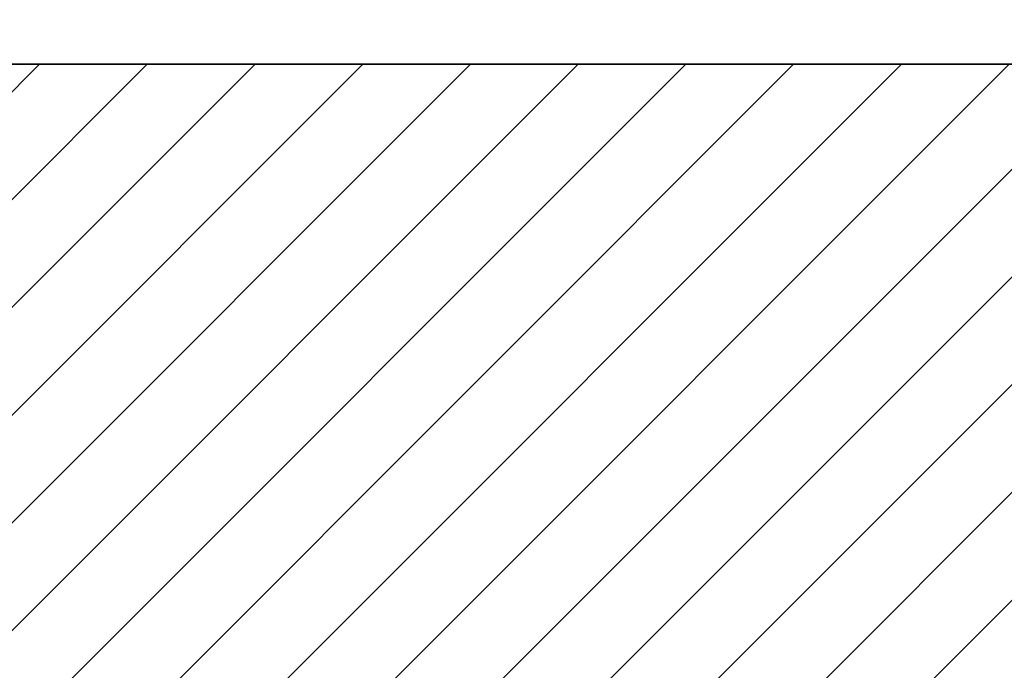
# Model space of a CAD drawing. Header units: millimetres. Extents: x -740 to 33545, y -26688 to 22494.
# Tile 88 of 256: x 9187 to 9236, y 10373 to 10405. Entities that reach past the tile are written whole.
import ezdxf

# ---------------------------------------------------------------- set-up
doc = ezdxf.new("R2010")
doc.units = ezdxf.units.MM
doc.header["$MEASUREMENT"] = 0
doc.layers.add('A_istniejące ściany', color=252, linetype='Continuous', lineweight=35)
doc.layers.add('l.wypełnien', color=252, linetype='Continuous', lineweight=5)

msp = doc.modelspace()

# ---------------------------------------------------------------- hatches: boundary and pattern name
at = {"layer": 'l.wypełnien'}
h = msp.add_hatch(dxfattribs=at)
h.set_pattern_fill('ANSI31', color=256, scale=30, style=0)
h.paths.add_polyline_path([(8887.185, 10284.836), (8887.185, 10539.796), (8932.185, 10539.796), (8932.185, 10402.523), (9059.57, 10402.523), (9368.185, 10402.523), (9394.225, 10402.523), (9416.719, 10402.523), (9416.719, 10359.343), (9405.312, 10359.343), (9376.249, 10359.343), (8932.185, 10359.343), (8932.185, 10284.836)])
h.paths.add_polyline_path([(9871.185, 10801.99), (9871.185, 10791.99), (9878.225, 10791.99), (9890.225, 10791.99), (10052.225, 10791.99), (10052.225, 10564.523), (10066.225, 10564.523), (10066.225, 10705.995), (10066.225, 10711.926), (10066.225, 10711.985), (10066.225, 10728.735), (10066.225, 10765.235), (10066.225, 10775.995), (10066.225, 10781.926), (10066.225, 10781.985), (10066.225, 10781.926), (10066.225, 10775.995), (10066.222, 10775.995), (10066.225, 10781.926), (10066.225, 10781.985), (10066.225, 10791.99), (10125.492, 10791.99), (10125.492, 10808.076), (10125.492, 10819.93), (10125.492, 10834.323), (10058.805, 10834.323), (9924.185, 10834.323), (9924.185, 10862.323), (9879.185, 10862.323), (9879.185, 10834.323), (9871.185, 10834.323), (9871.185, 10801.99)])
h.paths.add_polyline_path([(9570.472, 10794.523), (9731.225, 10794.523), (9731.225, 10731.523), (9748.225, 10731.523), (9748.225, 10793.99), (9768.185, 10793.99), (9768.185, 10801.99), (9781.185, 10801.99), (9781.185, 10834.323), (9769.779, 10834.323), (9645.185, 10834.323), (9645.185, 10833.523), (9604.185, 10833.523), (9570.472, 10833.523)])
h.paths.add_polyline_path([(9394.225, 10794.523), (9428.472, 10794.523), (9428.472, 10833.523), (9388.185, 10833.523), (9388.185, 10794.523), (9394.225, 10794.523)])
h.paths.add_polyline_path([(9428.472, 10794.523), (9428.472, 10833.523), (9448.472, 10833.523), (9448.472, 10794.523)])
h.paths.add_polyline_path([(9550.472, 10794.523), (9570.472, 10794.523), (9570.472, 10833.523), (9550.472, 10833.523)])
h.paths.add_polyline_path([(9368.185, 10794.523), (9388.185, 10794.523), (9388.185, 10833.523), (9368.185, 10833.523)])
h.paths.add_polyline_path([(9604.185, 10833.523), (9604.185, 10849.323), (9645.185, 10849.323), (9645.185, 10833.523)])
h.paths.add_polyline_path([(9368.185, 10422.523), (9368.185, 10402.523), (9394.225, 10402.523), (9394.225, 10422.523)])
h.paths.add_polyline_path([(9368.185, 10774.523), (9394.225, 10774.523), (9394.225, 10794.523), (9368.185, 10794.523)])

# ---------------------------------------------------------------- linework, layer by layer
at = {"layer": 'A_istniejące ściany'}
msp.add_lwpolyline([(9368.185, 10402.523), (9059.57, 10402.523), (8932.185, 10402.523)], dxfattribs=at)

doc.saveas('drawing.dxf')
